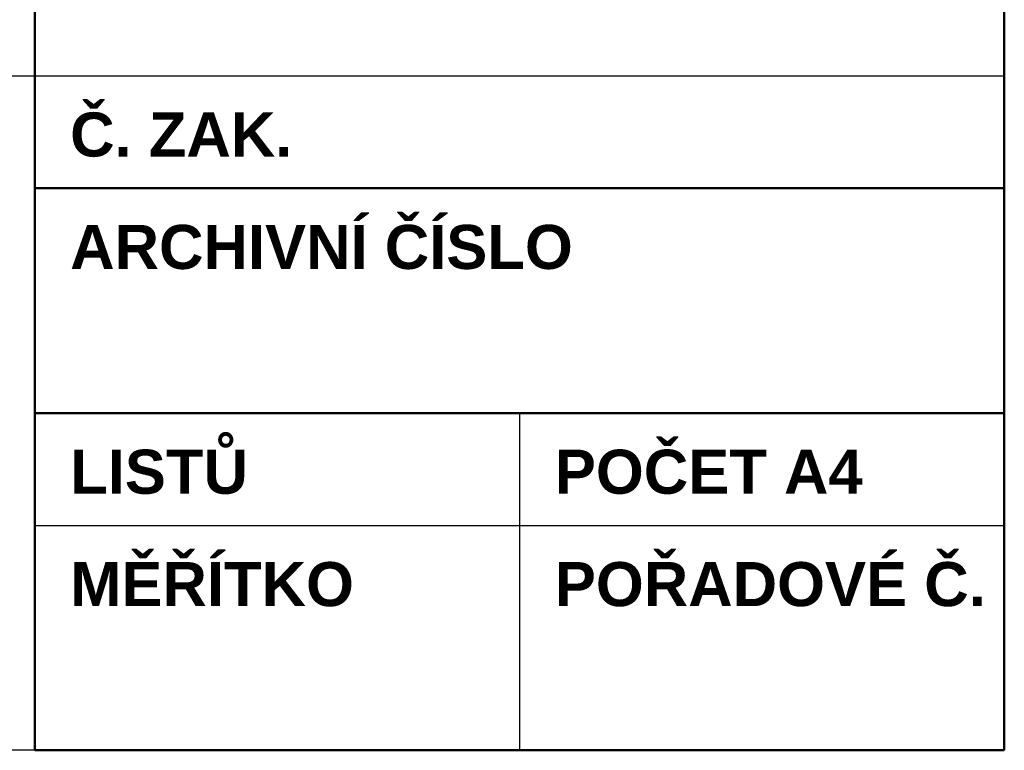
# Paper-space layout 'Layout1' of a CAD drawing. Extents: x -2 to 985, y -36 to 1353.
# Tile 55 of 73: x 929 to 985, y 8 to 49. Entities that reach past the tile are written whole.
import ezdxf

# ---------------------------------------------------------------- set-up
doc = ezdxf.new("R2010")
doc.units = 0
doc.layers.get('0').update_dxf_attribs({"linetype": 'CONTINUOUS'})
doc.layers.add('RAZITKO_HP', color=222, linetype='CONTINUOUS')
doc.styles.add('RAZITKO_HP_ARIAL_B', font='arialbd.ttf')

# ---------------------------------------------------------------- blocks, each defined once
blk = doc.blocks.new('RAZITKO')
at = {"layer": 'RAZITKO_HP', "lineweight": 50}
for p, q in [((-63, 84.5), (-63, 8)), ((-8, 84.5), (-8, 8)), ((-63, 39.875), (-8, 39.875)), ((-63, 27.125), (-8, 27.125)), ((-8, 8), (-63, 8))]:
    blk.add_line(p, q, dxfattribs=at)
at = {"layer": 'RAZITKO_HP', "lineweight": 25}
for p, q in [((-180, 46.25), (-63, 46.25)), ((-63, 46.25), (-8, 46.25)), ((-35.5, 27.125), (-35.5, 8)), ((-63, 20.75), (-8, 20.75)), ((-63, 8), (-180, 8))]:
    blk.add_line(p, q, dxfattribs=at)
at = {"layer": 'RAZITKO_HP', "lineweight": 35, "style": 'RAZITKO_HP_ARIAL_B'}
for s, p in [('Č. ZAK.', (-61, 41.675)), ('ARCHIVNÍ ČÍSLO', (-61, 35.3)), ('LISTŮ', (-61, 22.55)), ('POČET A4', (-33.5, 22.55)), ('MĚŘÍTKO', (-61, 16.175)), ('POŘADOVÉ Č.', (-33.5, 16.175))]:
    blk.add_text(s, height=2.5, dxfattribs=at).set_placement(p)

psp = doc.layouts.get("Layout1")

# ---------------------------------------------------------------- block references
psp.add_blockref('RAZITKO', (993.1855, 0))

doc.saveas('drawing.dxf')
